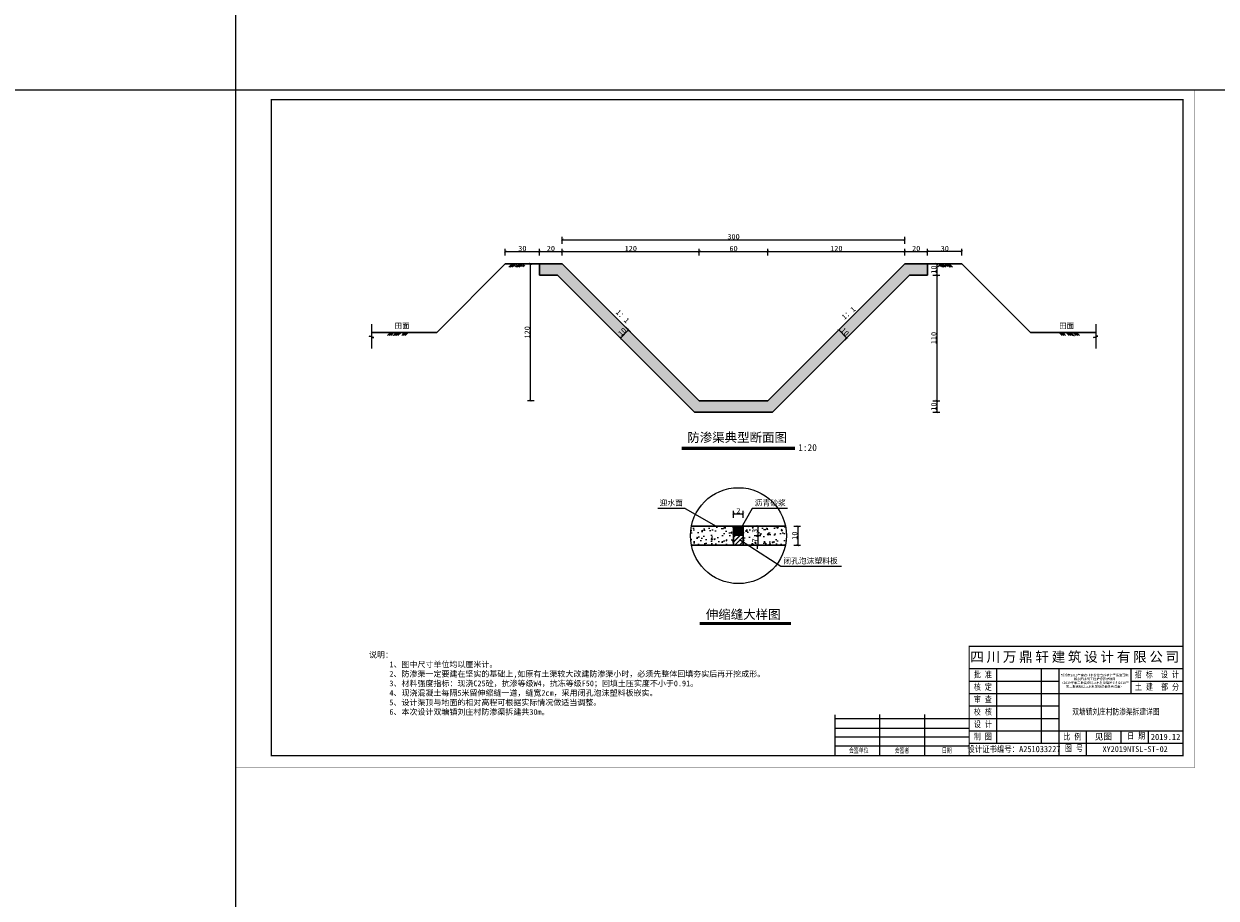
# Model space of a CAD drawing. Extents: x 36231 to 595326, y 3059 to 3871788.
# Tile 54 of 143: x 584070 to 584592, y 3866526 to 3866909. Entities that reach past the tile are written whole.
import ezdxf

# ---------------------------------------------------------------- set-up
doc = ezdxf.new("R2010")
doc.units = 0
doc.header["$PDMODE"] = 32
doc.header["$PDSIZE"] = 0.2
doc.layers.get('0').update_dxf_attribs({"linetype": 'CONTINUOUS'})
doc.layers.get('Defpoints').update_dxf_attribs({"linetype": 'CONTINUOUS'})
for name, color, linetype, lineweight in [('0.09标注线', 3, 'CONTINUOUS', 9), ('0.13填充', 8, 'CONTINUOUS', 9), ('0.13文字', 3, 'CONTINUOUS', 13), ('000粗线', 7, 'CONTINUOUS', 40), ('1标注', 4, 'CONTINUOUS', 5), ('图框１', 5, 'CONTINUOUS', 60), ('文字', 7, 'CONTINUOUS', 15), ('文字层', 7, 'CONTINUOUS', 15), ('细实线', 3, 'CONTINUOUS', 20), ('细线', 7, 'CONTINUOUS', 15), ('轮廓线', 1, 'CONTINUOUS', 30)]:
    doc.layers.add(name, color=color, linetype=linetype, lineweight=lineweight)
doc.styles.add('-仿宋_GB2312', font='仿宋_GB2312_0.ttf')
doc.styles.add('LYJFS', font='times.ttf', dxfattribs={"width": 0.7})
doc.styles.get("Standard").update_dxf_attribs({"font": 'rs.shx', "bigfont": 'hztxt.shx'})
doc.styles.add('图框', font='仿宋_GB2312_0.ttf', dxfattribs={"width": 0.8})
doc.dimstyles.get("Standard").update_dxf_attribs({"dimtxt": 0.18, "dimasz": 0.18, "dimexe": 0.18, "dimexo": 0.0625, "dimgap": 0.09, "dimtad": 0, "dimtih": 1, "dimtoh": 1, "dimdec": 0, "dimlfac": 2, "dimzin": 0, "dimdsep": 46, "dimtxsty": 'Standard', "dimcen": 0.09, "dimadec": 0, "dimazin": 0, "dimtfac": 1, "dimtdec": 0, "dimtofl": 0, "dimtmove": 0, "dimatfit": 3, "dimfxl": 1, "dimtolj": 1, "dimtzin": 0, "dimarcsym": 0})
doc.dimstyles.new('zzzz STANDARD', dxfattribs={"dimtxt": 2.3, "dimasz": 1, "dimexe": 1.25, "dimexo": 1.5, "dimgap": 0.2, "dimtad": 1, "dimdec": 0, "dimlfac": 10, "dimzin": 0, "dimdsep": 46, "dimtxsty": '-仿宋_GB2312', "dimblk": 'ARCHTICK', "dimcen": 0.09, "dimadec": 0, "dimazin": 0, "dimtfac": 1, "dimtdec": 0, "dimtix": 1, "dimtmove": 2, "dimatfit": 3, "dimfxl": 1.7, "dimfxlon": 1, "dimtolj": 1, "dimtzin": 0, "dimlwd": 9, "dimlwe": 9, "dimarcsym": 0})

# ---------------------------------------------------------------- blocks, each defined once
blk = doc.blocks.new('_ARCHTICK')
at = {"color": 0, "linetype": 'ByBlock', "const_width": 0.15}
blk.add_lwpolyline([(-0.5, -0.5), (0.5, 0.5)], dxfattribs=at)
blk = doc.blocks.new('*D2023')
at = {"layer": '0.13文字', "color": 0, "lineweight": 9}
for p, q in [((584334.55, 3866774.47), (584331.01, 3866770.94)), ((584333.34, 3866775.68), (584335.43, 3866773.59)), ((584329.81, 3866772.14), (584331.89, 3866770.05))]:
    blk.add_line(p, q, dxfattribs=at)
at = {"layer": 'Defpoints', "color": 0, "lineweight": 13}
for p in [(584322.55, 3866779.4), (584326.09, 3866782.93), (584331.01, 3866770.94)]:
    blk.add_point(p, dxfattribs=at)
at = {"layer": '0.13文字', "color": 0, "lineweight": 9}
for p, rotation in [((584334.55, 3866774.47), 44.99999999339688), ((584331.01, 3866770.94), 224.9999999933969)]:
    blk.add_blockref('_ARCHTICK', p, dxfattribs=dict(at, rotation=rotation))
at = {"layer": '0.13文字', "color": 0, "lineweight": 13, "insert": (584331.82, 3866773.66), "char_height": 2.3, "attachment_point": 5, "rotation": 45, "style": '-仿宋_GB2312'}
blk.add_mtext('\\A1;10', dxfattribs=at)
blk = doc.blocks.new('*D2024')
at = {"layer": '0.13文字', "color": 0, "lineweight": 9}
for p, q in [((584427.84, 3866775.68), (584425.75, 3866773.59)), ((584426.63, 3866774.47), (584430.17, 3866770.94)), ((584431.37, 3866772.14), (584429.29, 3866770.05))]:
    blk.add_line(p, q, dxfattribs=at)
at = {"layer": 'Defpoints', "color": 0, "lineweight": 13}
for p in [(584435.09, 3866782.93), (584438.63, 3866779.4), (584430.17, 3866770.94)]:
    blk.add_point(p, dxfattribs=at)
at = {"layer": '0.13文字', "color": 0, "lineweight": 9}
for p, rotation in [((584426.63, 3866774.47), 135.0000000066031), ((584430.17, 3866770.94), 315.000000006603)]:
    blk.add_blockref('_ARCHTICK', p, dxfattribs=dict(at, rotation=rotation))
at = {"layer": '0.13文字', "color": 0, "lineweight": 13, "insert": (584429.36, 3866773.66), "char_height": 2.3, "attachment_point": 5, "rotation": 315, "style": '-仿宋_GB2312'}
blk.add_mtext('\\A1;10', dxfattribs=at)
blk = doc.blocks.new('*D2014')
at = {"layer": '0.13文字', "color": 0, "lineweight": 9}
for p, q in [((584465.59, 3866807.09), (584465.59, 3866810.04)), ((584480.59, 3866807.09), (584480.59, 3866810.04)), ((584480.59, 3866808.79), (584465.59, 3866808.79))]:
    blk.add_line(p, q, dxfattribs=at)
at = {"layer": 'Defpoints', "color": 0, "lineweight": 13}
for p in [(584465.59, 3866808.79), (584465.59, 3866803.43), (584480.59, 3866803.43)]:
    blk.add_point(p, dxfattribs=at)
at = {"layer": '0.13文字', "color": 0, "lineweight": 9, "rotation": 180}
blk.add_blockref('_ARCHTICK', (584465.59, 3866808.79), dxfattribs=at)
at = {"layer": '0.13文字', "color": 0, "lineweight": 9}
blk.add_blockref('_ARCHTICK', (584480.59, 3866808.79), dxfattribs=at)
at = {"layer": '0.13文字', "color": 0, "lineweight": 13, "insert": (584473.09, 3866810.14), "char_height": 2.3, "attachment_point": 5, "style": '-仿宋_GB2312'}
blk.add_mtext('\\A1;30', dxfattribs=at)
blk = doc.blocks.new('*D2015')
at = {"layer": '0.13文字', "color": 0, "lineweight": 9}
for p, q in [((584293.25, 3866803.43), (584290.3, 3866803.43)), ((584291.55, 3866803.43), (584291.55, 3866743.43)), ((584293.25, 3866743.43), (584290.3, 3866743.43))]:
    blk.add_line(p, q, dxfattribs=at)
at = {"layer": 'Defpoints', "color": 0, "lineweight": 13}
for p in [(584295.59, 3866803.43), (584291.55, 3866743.43), (584365.59, 3866743.43)]:
    blk.add_point(p, dxfattribs=at)
at = {"layer": '0.13文字', "color": 0, "lineweight": 9}
for p, rotation in [((584291.55, 3866803.43), 90), ((584291.55, 3866743.43), 270)]:
    blk.add_blockref('_ARCHTICK', p, dxfattribs=dict(at, rotation=rotation))
at = {"layer": '0.13文字', "color": 0, "lineweight": 13, "insert": (584290.2, 3866773.43), "char_height": 2.3, "attachment_point": 5, "rotation": 90, "style": '-仿宋_GB2312'}
blk.add_mtext('\\A1;120', dxfattribs=at)
blk = doc.blocks.new('*D2016')
at = {"layer": '0.13文字', "color": 0, "lineweight": 9}
for p, q in [((584467.93, 3866803.43), (584470.88, 3866803.43)), ((584469.63, 3866803.43), (584469.63, 3866798.43)), ((584467.93, 3866798.43), (584470.88, 3866798.43))]:
    blk.add_line(p, q, dxfattribs=at)
at = {"layer": 'Defpoints', "color": 0, "lineweight": 13}
for p in [(584465.59, 3866803.43), (584465.59, 3866798.43), (584469.63, 3866798.43)]:
    blk.add_point(p, dxfattribs=at)
at = {"layer": '0.13文字', "color": 0, "lineweight": 9}
for p, rotation in [((584469.63, 3866803.43), 90), ((584469.63, 3866798.43), 270)]:
    blk.add_blockref('_ARCHTICK', p, dxfattribs=dict(at, rotation=rotation))
at = {"layer": '0.13文字', "color": 0, "lineweight": 13, "insert": (584468.28, 3866800.93), "char_height": 2.3, "attachment_point": 5, "rotation": 90, "style": '-仿宋_GB2312'}
blk.add_mtext('\\A1;10', dxfattribs=at)
blk = doc.blocks.new('*D2017')
at = {"layer": '0.13文字', "color": 0, "lineweight": 9}
for p, q in [((584467.93, 3866798.43), (584470.88, 3866798.43)), ((584469.63, 3866798.43), (584469.63, 3866743.43)), ((584467.93, 3866743.43), (584470.88, 3866743.43))]:
    blk.add_line(p, q, dxfattribs=at)
at = {"layer": 'Defpoints', "color": 0, "lineweight": 13}
for p in [(584457.66, 3866798.43), (584395.59, 3866743.43), (584469.63, 3866743.43)]:
    blk.add_point(p, dxfattribs=at)
at = {"layer": '0.13文字', "color": 0, "lineweight": 9}
for p, rotation in [((584469.63, 3866798.43), 90), ((584469.63, 3866743.43), 270)]:
    blk.add_blockref('_ARCHTICK', p, dxfattribs=dict(at, rotation=rotation))
at = {"layer": '0.13文字', "color": 0, "lineweight": 13, "insert": (584468.28, 3866770.93), "char_height": 2.3, "attachment_point": 5, "rotation": 90, "style": '-仿宋_GB2312'}
blk.add_mtext('\\A1;110', dxfattribs=at)
blk = doc.blocks.new('*D2019')
at = {"layer": '0.13文字', "color": 0, "linetype": 'Continuous', "lineweight": 9}
for p, q in [((584389.56, 3866688.61), (584392.51, 3866688.61)), ((584389.56, 3866684.41), (584392.51, 3866684.41)), ((584391.26, 3866688.61), (584391.26, 3866684.41))]:
    blk.add_line(p, q, dxfattribs=at)
at = {"layer": 'Defpoints', "color": 0, "linetype": 'Continuous', "lineweight": 13}
for p in [(584384.82, 3866688.61), (584384.82, 3866684.41), (584391.26, 3866684.41)]:
    blk.add_point(p, dxfattribs=at)
at = {"layer": '0.13文字', "color": 0, "linetype": 'Continuous', "lineweight": 9}
for p, rotation in [((584391.26, 3866688.61), 90), ((584391.26, 3866684.41), 270)]:
    blk.add_blockref('_ARCHTICK', p, dxfattribs=dict(at, rotation=rotation))
at = {"layer": '0.13文字', "color": 0, "linetype": 'Continuous', "lineweight": 13, "insert": (584389.91, 3866686.51), "char_height": 2.3, "attachment_point": 5, "rotation": 90, "style": '-仿宋_GB2312'}
blk.add_mtext('\\A1;3', dxfattribs=at)
blk = doc.blocks.new('*D2020')
at = {"layer": '0.13文字', "color": 0, "linetype": 'Continuous', "lineweight": 9}
for p, q in [((584389.56, 3866684.41), (584392.51, 3866684.41)), ((584391.26, 3866684.41), (584391.26, 3866680.21)), ((584389.56, 3866680.21), (584392.51, 3866680.21))]:
    blk.add_line(p, q, dxfattribs=at)
at = {"layer": 'Defpoints', "color": 0, "linetype": 'Continuous', "lineweight": 13}
for p in [(584384.82, 3866684.41), (584384.82, 3866680.21), (584391.26, 3866680.21)]:
    blk.add_point(p, dxfattribs=at)
at = {"layer": '0.13文字', "color": 0, "linetype": 'Continuous', "lineweight": 9}
for p, rotation in [((584391.26, 3866684.41), 90), ((584391.26, 3866680.21), 270)]:
    blk.add_blockref('_ARCHTICK', p, dxfattribs=dict(at, rotation=rotation))
at = {"layer": '0.13文字', "color": 0, "linetype": 'Continuous', "lineweight": 13, "insert": (584389.91, 3866682.31), "char_height": 2.3, "attachment_point": 5, "rotation": 90, "style": '-仿宋_GB2312'}
blk.add_mtext('\\A1;7', dxfattribs=at)
blk = doc.blocks.new('*D2021')
at = {"layer": '0.13文字', "color": 0, "linetype": 'Continuous', "lineweight": 9}
for p, q in [((584407.01, 3866688.61), (584409.96, 3866688.61)), ((584408.71, 3866688.61), (584408.71, 3866680.21)), ((584407.01, 3866680.21), (584409.96, 3866680.21))]:
    blk.add_line(p, q, dxfattribs=at)
at = {"layer": 'Defpoints', "color": 0, "linetype": 'Continuous', "lineweight": 13}
for p in [(584403.3, 3866688.61), (584403.3, 3866680.21), (584408.71, 3866680.21)]:
    blk.add_point(p, dxfattribs=at)
at = {"layer": '0.13文字', "color": 0, "linetype": 'Continuous', "lineweight": 9}
for p, rotation in [((584408.71, 3866688.61), 90), ((584408.71, 3866680.21), 270)]:
    blk.add_blockref('_ARCHTICK', p, dxfattribs=dict(at, rotation=rotation))
at = {"layer": '0.13文字', "color": 0, "linetype": 'Continuous', "lineweight": 13, "insert": (584407.36, 3866684.41), "char_height": 2.3, "attachment_point": 5, "rotation": 90, "style": '-仿宋_GB2312'}
blk.add_mtext('\\A1;10', dxfattribs=at)
blk = doc.blocks.new('*D2022')
at = {"layer": '0.13文字', "color": 0, "lineweight": 9}
for p, q in [((584467.93, 3866743.43), (584470.88, 3866743.43)), ((584469.63, 3866743.43), (584469.63, 3866738.43)), ((584467.93, 3866738.43), (584470.88, 3866738.43))]:
    blk.add_line(p, q, dxfattribs=at)
at = {"layer": 'Defpoints', "color": 0, "lineweight": 13}
for p in [(584395.59, 3866743.43), (584397.66, 3866738.43), (584469.63, 3866738.43)]:
    blk.add_point(p, dxfattribs=at)
at = {"layer": '0.13文字', "color": 0, "lineweight": 9}
for p, rotation in [((584469.63, 3866743.43), 90), ((584469.63, 3866738.43), 270)]:
    blk.add_blockref('_ARCHTICK', p, dxfattribs=dict(at, rotation=rotation))
at = {"layer": '0.13文字', "color": 0, "lineweight": 13, "insert": (584468.28, 3866740.93), "char_height": 2.3, "attachment_point": 5, "rotation": 90, "style": '-仿宋_GB2312'}
blk.add_mtext('\\A1;10', dxfattribs=at)
blk = doc.blocks.new('eesz')
at = {"layer": '图框１', "color": 7, "const_width": 0.467}
blk.add_lwpolyline([(25244.5, -497.6), (25244.5, -1980.6), (27344.5, -1980.6), (27344.5, -497.6)], close=True, dxfattribs=at)
blk.add_lwpolyline([(25244.5, -497.6), (25244.5, -1980.6), (27344.5, -1980.6), (27344.5, -497.6)], close=True, dxfattribs=at)
at = {"layer": '图框１', "color": 5, "const_width": 0.467}
blk.add_lwpolyline([(25244.5, -497.6), (25244.5, -1980.6), (27344.5, -1980.6), (27344.5, -497.6)], close=True, dxfattribs=at)
at = {"layer": '图框１', "color": 7}
blk.add_lwpolyline([(25322.3, -518.3, 3.11, 3.11, 0), (27318.5, -518.3, 2.59, 2.59, 0), (27318.5, -1954.6, 2.59, 2.59, 0), (25322.3, -1954.6, 2.59, 2.59, 0)], format="xyseb", close=True, dxfattribs=at)
blk.add_lwpolyline([(25322.3, -518.3, 3.11, 3.11, 0), (27318.5, -518.3, 2.59, 2.59, 0), (27318.5, -1954.6, 2.59, 2.59, 0), (25322.3, -1954.6, 2.59, 2.59, 0)], format="xyseb", close=True, dxfattribs=at)
at = {"layer": '图框１', "color": 5}
blk.add_lwpolyline([(25322.3, -518.3, 3.11, 3.11, 0), (27318.5, -518.3, 2.59, 2.59, 0), (27318.5, -1954.6, 2.59, 2.59, 0), (25322.3, -1954.6, 2.59, 2.59, 0)], format="xyseb", close=True, dxfattribs=at)
at = {"layer": '细线', "color": 7}
for p, q in [((26850.3, -1715.1), (27318.5, -1715.1)), ((26850.3, -1764.1), (27318.5, -1764.1)), ((26910.2, -1764.1), (26910.2, -1927.4)), ((27008.2, -1764.1), (27008.2, -1927.4)), ((27046.3, -1764.1), (27046.3, -1954.6)), ((27204.2, -1764.1), (27204.2, -1818.5)), ((26850.3, -1791.3), (27046.3, -1791.3)), ((27204.2, -1791.3), (27318.5, -1791.3)), ((26850.3, -1818.5), (27318.5, -1818.5)), ((26850.3, -1845.7), (27046.3, -1845.7)), ((26556.3, -1873), (26850.3, -1873)), ((26654.3, -1864.8), (26654.3, -1954.6)), ((26752.3, -1864.8), (26752.3, -1954.6)), ((26850.3, -1873), (27046.3, -1873)), ((26556.3, -1894.7), (26850.3, -1894.7)), ((26850.3, -1900.2), (27318.5, -1900.2)), ((27106.2, -1900.2), (27106.2, -1954.6)), ((27182.4, -1900.2), (27182.4, -1927.4)), ((27242.3, -1900.2), (27242.3, -1927.4)), ((26556.3, -1913.8), (26850.3, -1913.8)), ((26850.3, -1927.4), (27318.5, -1927.4)), ((26556.3, -1932.9), (26850.3, -1932.9))]:
    blk.add_line(p, q, dxfattribs=at)
at = {"layer": '细线', "color": 7, "const_width": 2.72}
for points in [[(27318.5, -1715.1), (26850.3, -1715.1), (26850.3, -1954.6)], [(26556.3, -1864.8), (26556.3, -1954.6)]]:
    blk.add_lwpolyline(points, dxfattribs=at)
at = {"layer": '文字', "color": 7, "line_spacing_factor": 0.5, "style": '-仿宋_GB2312'}
for s, insert, char_height, width, attachment_point in [('{\\fSimSun|b0|i0|c134|p2;\\T1.2;\\C256;四川万鼎轩建筑设计有限公司}', (27084.4, -1739.6), 21.778, 468.222, 5), ('{\\W0.8;批 准}', (26880.3, -1777.7), 13.611, 59.889, 5), ('{\\W0.8;招 标  设 计}', (27261.3, -1777.7), 13.611, 114.153, 5), ('{\\W0.8;核 定}', (26880.3, -1804.9), 13.611, 59.889, 5), ('{\\W0.8;土 建  部 分}', (27261.7, -1804.9), 13.611, 114.902, 5), ('{\\W0.8;审 查}', (26880.3, -1832.1), 13.611, 59.889, 5), ('{\\W0.8;校 核}', (26880.3, -1859.4), 13.611, 59.889, 5), ('{\\W0.8;设 计}', (26880.3, -1886.6), 13.611, 59.889, 5), ('{\\W0.8;制 图}', (26880.3, -1913.8), 13.611, 59.889, 5), ('{\\W0.8;比 例}', (27076.3, -1913.8), 13.611, 59.889, 5), ('见图', (27144.3, -1913.8), 13.61, 76.222, 5), ('{\\W0.8;日 期}', (27196.2, -1904.4), 13.611, 54.508, 1), ('2019.12', (27280.4, -1913.8), 13.61, 76.222, 5), ('{\\W0.8;图 号}', (27060.1, -1931.7), 13.611, 54.508, 1), ('{\\W0.7; 会签单位}', (26605.3, -1943.7), 10.889, 98, 5), ('{\\W0.7;会签者}', (26703.3, -1943.7), 10.889, 98, 5), ('{\\W0.7;日期}', (26801.3, -1943.7), 10.89, 98, 5), ('{\\W0.85;设计证书编号：A251033227}', (26948.3, -1941), 13.611, 196, 5)]:
    blk.add_mtext(s, dxfattribs=dict(at, insert=insert, char_height=char_height, width=width, attachment_point=attachment_point))
at = {"layer": '文字', "color": 7, "insert": (27125.3, -1791.3), "char_height": 5, "width": 157.889, "attachment_point": 5, "style": '-仿宋_GB2312'}
blk.add_mtext('新沂市2019年度农业水价综合改革计量设施配套\\P和农田水利工程维修养护项目\\P（2019年第二批省级以上水利发展资金和2018年\\P第二批省级以上水利发展资金剩余资金）', dxfattribs=at)

msp = doc.modelspace()

# ---------------------------------------------------------------- hatches: boundary and pattern name
at = {"layer": '0.09标注线', "linetype": 'Continuous', "lineweight": 13}
h = msp.add_hatch(dxfattribs=at)
h.set_pattern_fill('JIS_LC_20', scale=0.07, style=0)
h.set_pattern_definition([(45, (575047.5008, 3866551.0786), (-0.9899495, 0.9899495), []), (45, (575047.5288, 3866551.0786), (-0.9899495, 0.9899495), [])])
h.paths.add_polyline_path([(584384.82, 3866684.41), (584380.62, 3866684.41), (584380.62, 3866680.21), (584384.82, 3866680.21)])
at = {"layer": '0.13填充', "lineweight": 13}
h = msp.add_hatch(color=7, dxfattribs=at)
edge = h.paths.add_edge_path()
edge.add_ellipse((584232.53, 3866773.57), major_axis=(0, -0.733), ratio=0.964264, start_angle=280.8773, end_angle=439.1227)
edge.add_line((584233.22, 3866773.43), (584231.84, 3866773.43))
h = msp.add_hatch(color=7, dxfattribs=at)
edge = h.paths.add_edge_path()
edge.add_ellipse((584235.64, 3866773.57), major_axis=(0, -0.733), ratio=0.964264, start_angle=280.8773, end_angle=439.1227)
edge.add_line((584236.33, 3866773.43), (584234.95, 3866773.43))
h = msp.add_hatch(color=7, dxfattribs=at)
edge = h.paths.add_edge_path()
edge.add_ellipse((584525.54, 3866773.57), major_axis=(0, -0.733), ratio=0.964264, start_angle=-79.1227, end_angle=79.1227, ccw=False)
edge.add_line((584524.85, 3866773.43), (584526.24, 3866773.43))
h = msp.add_hatch(color=7, dxfattribs=at)
edge = h.paths.add_edge_path()
edge.add_ellipse((584528.65, 3866773.57), major_axis=(0, -0.733), ratio=0.964264, start_angle=-79.1227, end_angle=79.1227, ccw=False)
edge.add_line((584527.96, 3866773.43), (584529.35, 3866773.43))
at = {"layer": '0.13文字', "lineweight": 13}
h = msp.add_hatch(dxfattribs=at)
h.set_pattern_fill('AR-CONC', color=256, scale=0.02, style=0)
h.set_pattern_definition([(50, (584295.5906, 3866738.4295), (3.643693, -0.31878), [0.381, -4.191]), (355, (584295.5906, 3866738.4295), (-0.70486, 3.82113), [0.3048, -3.3528]), (100.451, (584295.8943, 3866738.403), (2.93885, 3.502334), [0.3238, -3.5618]), (46.1842, (584295.5906, 3866739.4455), (5.42158, -0.84085), [0.5715, -6.2865]), (96.6356, (584296.0424, 3866739.3754), (4.74808, 4.94851), [0.4857, -5.3427]), (351.184, (584295.5906, 3866739.4455), (4.7481, 4.9485), [0.4572, -5.0292]), (21, (584296.0986, 3866739.1915), (3.0323, -2.04531), [0.381, -4.191]), (326, (584296.0986, 3866739.1915), (1.23604, 3.68376), [0.3048, -3.3528]), (71.4514, (584296.3513, 3866739.021), (4.26833, 1.63846), [0.3238, -3.5618]), (37.5, (584295.5906, 3866738.4295), (0.061772, 1.691101), [0, -3.31216, 0, -3.4036, 0, -3.3655]), (7.5, (584295.5906, 3866738.4295), (1.336393, 2.003611), [0, -1.94056, 0, -3.23596, 0, -1.2827]), (327.5, (584294.4578, 3866738.4295), (2.711812, -0.114575), [0, -1.27, 0, -3.9624, 0, -5.2578]), (317.5, (584293.9498, 3866738.4295), (2.962584, 0.50853), [0, -1.651, 0, -2.63144, 0, -3.7338])])
h.paths.add_polyline_path([(584365.59, 3866743.43), (584305.59, 3866803.43), (584295.59, 3866803.43), (584295.59, 3866798.43), (584303.52, 3866798.43), (584363.52, 3866738.43), (584397.66, 3866738.43), (584457.66, 3866798.43), (584465.59, 3866798.43), (584465.59, 3866803.43), (584455.59, 3866803.43), (584395.59, 3866743.43)])
h.paths.add_polyline_path([(584329.25, 3866773.53), (584331.96, 3866776.23), (584334.4, 3866773.79), (584331.69, 3866771.09)], flags=24)
h.paths.add_polyline_path([(584429.23, 3866776.23), (584431.93, 3866773.53), (584429.49, 3866771.09), (584426.79, 3866773.79)], flags=24)
at = {"layer": '0.13文字', "linetype": 'Continuous', "lineweight": 13}
h = msp.add_hatch(dxfattribs=at)
h.set_pattern_fill('水泥砂浆', style=0)
h.set_pattern_definition([(0, (584380.6228, 3866684.4081), (0, 0.70563), [0.10916, -0.298234]), (0, (584380.8265, 3866684.35354), (0, 0.70563), [0.10916, -0.298234]), (30, (584380.52823, 3866684.35354), (0.814791, 0.70563), [0.10916, -1.3021]), (150, (584380.82647, 3866684.35354), (-1.629582, 0.70563), [0.10916, -1.3021]), (0, (584380.6228, 3866684.7609), (0, 0.70563), [0, -0.3])])
h.paths.add_polyline_path([(584384.82, 3866688.61), (584380.62, 3866688.61), (584380.62, 3866684.41), (584384.82, 3866684.41)])
at = {"layer": '细实线'}
h = msp.add_hatch(dxfattribs=at)
h.set_pattern_fill('AR-CONC', scale=0.035, style=0)
h.set_pattern_definition([(50, (575047.501, 3866551.0786), (6.3764634, -0.557868), [0.66675, -7.33425]), (355, (575047.501, 3866551.0786), (-1.233499, 6.6869825), [0.5334, -5.8674]), (100.451, (575048.032, 3866551.032), (5.1429876, 6.129084), [0.56665, -6.23315]), (46.1842, (575047.501, 3866552.8566), (9.4877664, -1.4714815), [1.000125, -11.001375]), (96.6356, (575048.291, 3866552.734), (8.309148, 8.659894), [0.849975, -9.349725]), (351.184, (575047.501, 3866552.857), (8.309161, 8.659879), [0.8001, -8.8011]), (21, (575048.39, 3866552.412), (5.3065208, -3.5792931), [0.66675, -7.33425]), (326, (575048.39, 3866552.412), (2.163071, 6.446579), [0.5334, -5.8674]), (71.4514, (575048.832, 3866552.114), (7.469577, 2.8673), [0.56665, -6.23315]), (37.5, (575047.5008, 3866551.0786), (0.1081011, 2.95942636), [0, -5.79628, 0, -5.9563, 0, -5.889625]), (7.5, (575047.5008, 3866551.0786), (2.3386882, 3.5063201), [0, -3.39598, 0, -5.66293, 0, -2.244725]), (327.5, (575045.5183, 3866551.0786), (4.74567083, -0.20050604), [0, -2.2225, 0, -6.9342, 0, -9.20115]), (317.5, (575044.6293, 3866551.0786), (5.1845213, 0.8899272), [0, -2.88925, 0, -4.60502, 0, -6.53415])])
h.paths.add_polyline_path([(584380.62, 3866680.21), (584380.62, 3866688.61), (584362.15, 3866688.61, 0.050382), (584361.72, 3866684.41, 0.050382), (584362.15, 3866680.21)])
h.paths.add_polyline_path([(584403.3, 3866680.21, 0.050382), (584403.72, 3866684.41, 0.050382), (584403.3, 3866688.61), (584384.82, 3866688.61), (584384.82, 3866680.21)])

# ---------------------------------------------------------------- linework, layer by layer
at = {"layer": '0.09标注线', "color": 7, "lineweight": 9}
for p, q in [((584359.33, 3866696.24), (584347.44, 3866696.24)), ((584404.2, 3866696.24), (584388.79, 3866696.24)), ((584427.83, 3866670.84), (584401.34, 3866670.84))]:
    msp.add_line(p, q, dxfattribs=at)
at = {"layer": '0.09标注线', "color": 7, "linetype": 'Continuous', "lineweight": 13}
for p, q in [((584359.33, 3866696.24), (584372.95, 3866688.61)), ((584388.79, 3866696.24), (584383.23, 3866686.55)), ((584384.82, 3866684.41), (584380.62, 3866684.41)), ((584401.34, 3866670.84), (584383.23, 3866682.53))]:
    msp.add_line(p, q, dxfattribs=at)
at = {"layer": '0.13填充', "color": 7, "lineweight": 40, "ltscale": 0.005}
for p, q in [((584358, 3866722.91), (584407.42, 3866722.91)), ((584365.79, 3866646.11, -24.8), (584405.62, 3866646.11, -24.8))]:
    msp.add_line(p, q, dxfattribs=at)
at = {"layer": '0.13填充', "color": 7, "ltscale": 0.005}
for p, q in [((584358, 3866722.31), (584407.42, 3866722.31)), ((584365.79, 3866645.57, -24.8), (584405.63, 3866645.57, -24.8))]:
    msp.add_line(p, q, dxfattribs=at)
at = {"layer": '0.13文字', "lineweight": 13}
for p, q in [((584162.6, 3862228.91), (584162.6, 3867306.78)), ((590756.67, 3866879.48), (583664.28, 3866879.48))]:
    msp.add_line(p, q, dxfattribs=at)
at = {"layer": '0.13文字', "color": 7, "linetype": 'Continuous', "lineweight": 13}
msp.add_line((584390.93, 3866680.21), (584390.93, 3866678.61), dxfattribs=at)
at = {"layer": '000粗线', "lineweight": 30}
for p, q in [((584250.59, 3866773.43), (584280.59, 3866803.43)), ((584305.59, 3866803.43), (584280.59, 3866803.43)), ((584295.59, 3866803.43), (584295.59, 3866798.43)), ((584365.59, 3866743.43), (584305.59, 3866803.43)), ((584395.59, 3866743.43), (584455.59, 3866803.43)), ((584455.59, 3866803.43), (584480.59, 3866803.43)), ((584465.59, 3866803.43), (584465.59, 3866798.43)), ((584510.59, 3866773.43), (584480.59, 3866803.43)), ((584303.52, 3866798.43), (584295.59, 3866798.43)), ((584363.52, 3866738.43), (584303.52, 3866798.43)), ((584397.66, 3866738.43), (584457.66, 3866798.43)), ((584457.66, 3866798.43), (584465.59, 3866798.43)), ((584250.59, 3866773.43), (584222, 3866773.43)), ((584510.59, 3866773.43), (584539.18, 3866773.43)), ((584395.59, 3866743.43), (584365.59, 3866743.43)), ((584397.66, 3866738.43), (584363.52, 3866738.43))]:
    msp.add_line(p, q, dxfattribs=at)
at = {"layer": '1标注', "color": 7, "lineweight": 13}
for p, q in [((584282.22, 3866802.02), (584283.69, 3866803.43)), ((584282.82, 3866802.02), (584284.29, 3866803.43)), ((584283.43, 3866802), (584284.92, 3866803.43)), ((584284.13, 3866802.68), (584284.56, 3866802.24)), ((584284.52, 3866803.05), (584285.41, 3866802.14)), ((584284.92, 3866803.43), (584285.8, 3866802.51)), ((584285.27, 3866801.98), (584286.78, 3866803.43)), ((584285.99, 3866801.97), (584287.51, 3866803.43)), ((584286.66, 3866801.95), (584288.2, 3866803.43)), ((584287.36, 3866802.63), (584287.78, 3866802.19)), ((584287.75, 3866803), (584288.63, 3866802.09)), ((584288.14, 3866803.38), (584289.03, 3866802.46)), ((584470.94, 3866803), (584470.06, 3866802.09)), ((584472.04, 3866801.95), (584470.5, 3866803.43)), ((584471.33, 3866802.63), (584470.91, 3866802.19)), ((584472.71, 3866801.97), (584471.19, 3866803.43)), ((584473.43, 3866801.98), (584471.92, 3866803.43)), ((584473.78, 3866803.43), (584472.9, 3866802.51)), ((584474.17, 3866803.05), (584473.29, 3866802.14)), ((584475.26, 3866802), (584473.78, 3866803.43)), ((584474.56, 3866802.68), (584474.14, 3866802.24)), ((584475.88, 3866802.02), (584474.41, 3866803.43)), ((584476.47, 3866802.02), (584475.01, 3866803.43))]:
    msp.add_line(p, q, dxfattribs=at)
at = {"layer": '细实线', "color": 7, "lineweight": 13, "ltscale": 5}
for p, q in [((584230.41, 3866773.43), (584229.07, 3866772.09)), ((584231.12, 3866773.43), (584229.78, 3866772.09)), ((584231.83, 3866773.43), (584230.49, 3866772.09)), ((584233.52, 3866773.43), (584232.18, 3866772.09)), ((584234.23, 3866773.43), (584232.89, 3866772.09)), ((584234.94, 3866773.43), (584233.6, 3866772.09)), ((584236.63, 3866773.43), (584235.29, 3866772.09)), ((584237.34, 3866773.43), (584236, 3866772.09)), ((584238.05, 3866773.43), (584236.71, 3866772.09)), ((584523.13, 3866773.43), (584524.47, 3866772.09)), ((584523.84, 3866773.43), (584525.18, 3866772.09)), ((584524.55, 3866773.43), (584525.89, 3866772.09)), ((584526.24, 3866773.43), (584527.58, 3866772.09)), ((584526.95, 3866773.43), (584528.29, 3866772.09)), ((584527.66, 3866773.43), (584529, 3866772.09)), ((584529.35, 3866773.43), (584530.69, 3866772.09)), ((584530.06, 3866773.43), (584531.4, 3866772.09)), ((584530.77, 3866773.43), (584532.11, 3866772.09))]:
    msp.add_line(p, q, dxfattribs=at)
at = {"layer": '细实线', "color": 7, "lineweight": 15}
msp.add_circle((584382.72, 3866684.41), 21, dxfattribs=at)
at = {"layer": '细实线', "color": 7, "lineweight": 13, "ltscale": 5}
for points, start_tangent, end_tangent in [([(584232.5, 3866772.84), (584232.2, 3866772.72), (584232.12, 3866772.59), (584232.08, 3866772.42), (584231.95, 3866772.26), (584231.75, 3866772.16), (584231.33, 3866772.09)], (-0.999064, 0.043251), (-0.999506, -0.031436)), ([(584528.68, 3866772.84), (584528.98, 3866772.72), (584529.06, 3866772.59), (584529.1, 3866772.42), (584529.23, 3866772.26), (584529.43, 3866772.16), (584529.85, 3866772.09)], (0.999064, 0.043251), (0.999506, -0.031436))]:
    msp.add_spline(points, degree=3, dxfattribs=dict(at, start_tangent=start_tangent, end_tangent=end_tangent))
at = {"layer": '细线', "color": 7, "lineweight": 9}
for p, q in [((584222, 3866776.98), (584222, 3866772.76)), ((584222, 3866773.43), (584222, 3866771.76)), ((584539.18, 3866776.98), (584539.18, 3866772.76)), ((584539.18, 3866773.43), (584539.18, 3866771.76)), ((584221, 3866771.76), (584222, 3866771.76)), ((584223.01, 3866771.2), (584221, 3866771.76)), ((584222, 3866771.2), (584222, 3866766.4)), ((584222, 3866771.2), (584223.01, 3866771.2)), ((584538.17, 3866771.2), (584540.18, 3866771.76)), ((584539.18, 3866771.2), (584538.17, 3866771.2)), ((584540.18, 3866771.76), (584539.18, 3866771.76)), ((584539.18, 3866771.2), (584539.18, 3866766.4))]:
    msp.add_line(p, q, dxfattribs=at)
at = {"layer": '轮廓线', "color": 7, "lineweight": 30}
for p, q in [((584362.15, 3866688.61), (584403.3, 3866688.61)), ((584380.62, 3866688.61), (584380.62, 3866680.21)), ((584384.82, 3866688.61), (584384.82, 3866680.21)), ((584362.15, 3866680.21), (584403.3, 3866680.21))]:
    msp.add_line(p, q, dxfattribs=at)
at = {"layer": '轮廓线', "color": 7}
msp.add_line((584380.62, 3866688.61), (584384.82, 3866688.61), dxfattribs=at)

# ---------------------------------------------------------------- block references
at = {"layer": '文字层', "xscale": 0.1999999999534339, "yscale": 0.2000000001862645, "zscale": 0.2}
msp.add_blockref('eesz', (579113.71, 3866979), dxfattribs=at)

# ---------------------------------------------------------------- texts
at = {"color": 7, "style": '图框', "width": 0.8}
msp.add_text('双塘镇刘庄村防渗渠拆建详图', height=2.6211, dxfattribs=at).set_placement((584528.94, 3866606))
at = {"layer": '0.09标注线', "color": 7, "style": '-仿宋_GB2312'}
for rotation, p in [(315, (584328.78, 3866782.04)), (40.6986, (584429.12, 3866778.78))]:
    msp.add_text('1：1', height=2.3, rotation=rotation, dxfattribs=at).set_placement(p)
for p in [(584232.19, 3866775.16), (584523.22, 3866775.16)]:
    msp.add_text('田面', height=2.3, dxfattribs=at).set_placement(p)
at = {"layer": '0.09标注线', "color": 7, "char_height": 2.432, "attachment_point": 1, "style": '-仿宋_GB2312'}
for s, insert, width in [('迎水面', (584348.17, 3866699.98, 24.82), 35.982), ('沥青砂浆', (584389.83, 3866699.98, 24.82), 35.982), ('闭孔泡沫塑料板', (584402.38, 3866674.58, 24.82), 51.4623)]:
    msp.add_mtext(s, dxfattribs=dict(at, insert=insert, width=width))
at = {"layer": '0.13文字', "color": 0, "linetype": 'Continuous', "lineweight": 13, "insert": (584542.19, 3866592.22), "char_height": 2.5, "width": 66.6611, "attachment_point": 1, "style": 'LYJFS'}
msp.add_mtext('{\\fFangSong_GB2312|b0|i0|c134|p49;\\W1;XY2019NTSL-ST-02}', dxfattribs=at)
at = {"layer": '文字', "color": 7, "attachment_point": 1, "style": '-仿宋_GB2312'}
for s, insert, char_height, width in [('防渗渠典型断面图', (584360.32, 3866729.42), 4, 80.6428), ('1:20', (584408.91, 3866724.46), 3, 10.2895), ('{\\C256;伸缩缝大样图}', (584368.44, 3866651.92, -24.8), 4, 86.6851), ('说明：\\P     1、图中尺寸单位均以厘米计。\\P     2、防渗渠一定要建在坚实的基础上,如原有土渠较大改建防渗渠小时，必须先整体回填夯实后再开挖成形。\\P     3、材料强度指标：现浇C25砼，抗渗等级W4，抗冻等级F50；回填土压实度不小于0.91。\\P     4、现浇混凝土每隔5米留伸缩缝一道，缝宽2cm，采用闭孔泡沫塑料板嵌实。\\P     5、设计渠顶与地面的相对高程可根据实际情况做适当调整。\\P     6、本次设计双塘镇刘庄村防渗渠拆建共30m。     ', (584220.93, 3866633.46), 2.5, 208.3817)]:
    msp.add_mtext(s, dxfattribs=dict(at, insert=insert, char_height=char_height, width=width))

# ---------------------------------------------------------------- dimensions: what is measured, and where the dimension line sits
at = {"layer": '0.13文字', "lineweight": 13}
for base, p1, p2 in [((584455.59, 3866813.95), (584305.59, 3866803.43), (584455.59, 3866803.43)), ((584295.59, 3866808.79), (584280.59, 3866803.43), (584295.59, 3866803.43)), ((584305.59, 3866808.79), (584295.59, 3866803.43), (584305.59, 3866803.43)), ((584365.59, 3866808.79), (584305.59, 3866803.43), (584365.59, 3866743.43)), ((584395.59, 3866808.79), (584365.59, 3866743.43), (584395.59, 3866743.43)), ((584455.59, 3866808.79), (584395.59, 3866743.43), (584455.59, 3866803.43)), ((584465.59, 3866808.79), (584455.59, 3866803.43), (584465.59, 3866803.43))]:
    msp.add_linear_dim(base=base, p1=p1, p2=p2, dimstyle='Standard', override={"dimtxt": 2.3, "dimasz": 1, "dimexe": 1.25, "dimexo": 1.5, "dimgap": 0.2, "dimtad": 1, "dimtih": 0, "dimtoh": 0, "dimdec": 0, "dimlfac": 2, "dimtxsty": '-仿宋_GB2312', "dimblk": 'ARCHTICK', "dimtdec": 0, "dimtix": 1, "dimtofl": 1, "dimtmove": 2, "dimfxl": 1.7, "dimfxlon": 1, "dimlwd": 9, "dimlwe": 9}, dxfattribs=at).render()
for base, p1, p2, angle, picture, middle in [((584465.59, 3866808.79), (584480.59, 3866803.43), (584465.59, 3866803.43), 180, '*D2014', (584473.09, 3866810.14)), ((584291.55, 3866743.43), (584295.59, 3866803.43), (584365.59, 3866743.43), 90, '*D2015', (584290.2, 3866773.43)), ((584469.63, 3866743.43), (584457.66, 3866798.43), (584395.59, 3866743.43), 90, '*D2017', (584468.28, 3866770.93)), ((584469.63, 3866798.43), (584465.59, 3866803.43), (584465.59, 3866798.43), 90, '*D2016', (584468.28, 3866800.93)), ((584469.63, 3866738.43), (584395.59, 3866743.43), (584397.66, 3866738.43), 90, '*D2022', (584468.28, 3866740.93))]:
    dim = msp.add_linear_dim(base=base, p1=p1, p2=p2, angle=angle, dimstyle='Standard', override={"dimtxt": 2.3, "dimasz": 1, "dimexe": 1.25, "dimexo": 1.5, "dimgap": 0.2, "dimtad": 1, "dimtih": 0, "dimtoh": 0, "dimdec": 0, "dimlfac": 2, "dimtxsty": '-仿宋_GB2312', "dimblk": 'ARCHTICK', "dimtdec": 0, "dimtix": 1, "dimtofl": 1, "dimtmove": 2, "dimfxl": 1.7, "dimfxlon": 1, "dimlwd": 9, "dimlwe": 9}, dxfattribs=at)
    dim.commit()
    dim.dimension.update_dxf_attribs({"geometry": picture, "text_midpoint": middle})
for p1, p2, distance, picture, middle in [((584326.09, 3866782.93), (584322.55, 3866779.4), 11.96, '*D2023', (584331.82, 3866773.66)), ((584435.09, 3866782.93), (584438.63, 3866779.4), -11.96, '*D2024', (584429.36, 3866773.66))]:
    dim = msp.add_aligned_dim(p1=p1, p2=p2, distance=distance, dimstyle='Standard', override={"dimtxt": 2.3, "dimasz": 1, "dimexe": 1.25, "dimexo": 1.5, "dimgap": 0.2, "dimtad": 1, "dimtih": 0, "dimtoh": 0, "dimdec": 0, "dimlfac": 2, "dimtxsty": '-仿宋_GB2312', "dimblk": 'ARCHTICK', "dimtdec": 0, "dimtix": 1, "dimtofl": 1, "dimtmove": 2, "dimfxl": 1.7, "dimfxlon": 1, "dimlwd": 9, "dimlwe": 9}, dxfattribs=at)
    dim.commit()
    dim.dimension.update_dxf_attribs({"geometry": picture, "text_midpoint": middle})
at = {"layer": '0.13文字', "color": 7, "linetype": 'Continuous', "lineweight": 13}
msp.add_linear_dim(base=(584384.82, 3866693.97), p1=(584380.62, 3866688.61), p2=(584384.82, 3866688.61), text='2', dimstyle='zzzz STANDARD', dxfattribs=at).render()
for base, p1, p2, text, picture, middle in [((584391.26, 3866684.41), (584384.82, 3866688.61), (584384.82, 3866684.41), '3', '*D2019', (584389.91, 3866686.51)), ((584408.71, 3866680.21), (584403.3, 3866688.61), (584403.3, 3866680.21), '10', '*D2021', (584407.36, 3866684.41)), ((584391.26, 3866680.21), (584384.82, 3866684.41), (584384.82, 3866680.21), '7', '*D2020', (584389.91, 3866682.31))]:
    dim = msp.add_linear_dim(base=base, p1=p1, p2=p2, angle=90, text=text, dimstyle='zzzz STANDARD', dxfattribs=at)
    dim.commit()
    dim.dimension.update_dxf_attribs({"geometry": picture, "text_midpoint": middle})

doc.saveas('drawing.dxf')
